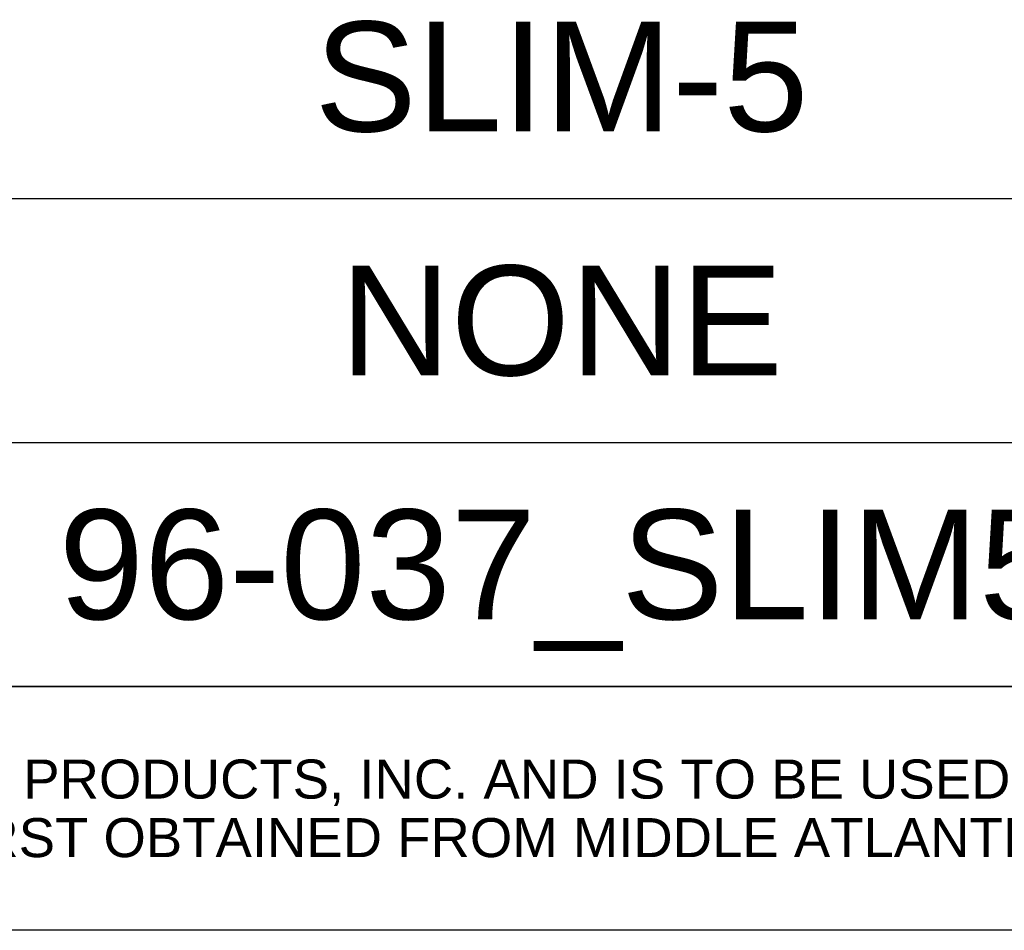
# Model space of a CAD drawing. Header units: inches. Extents: x 5 to 265, y 5 to 171.
# Tile 23 of 27: x 237 to 250, y 5 to 17. Entities that reach past the tile are written whole.
import ezdxf
from ezdxf.enums import TextEntityAlignment as Align

# ---------------------------------------------------------------- set-up
doc = ezdxf.new("R2010")
doc.units = ezdxf.units.IN
doc.header["$LTSCALE"] = 14.96
doc.header["$MEASUREMENT"] = 0
doc.layers.get('0').update_dxf_attribs({"linetype": 'CONTINUOUS'})
doc.layers.add('09_ALL_DETAIL_ITEMS', color=7, linetype='CONTINUOUS')
doc.styles.get("Standard").update_dxf_attribs({"font": 'arial.ttf'})

msp = doc.modelspace()

# ---------------------------------------------------------------- linework, layer by layer
at = {"color": 7, "linetype": 'Continuous'}
for p, q in [((224, 14.4), (264, 14.4)), ((224, 11.2), (264, 11.2)), ((264, 8), (4.8, 8)), ((264, 8), (181.344, 8)), ((224, 8), (264, 8)), ((264, 4.8), (181.344, 4.8))]:
    msp.add_line(p, q, dxfattribs=at)

# ---------------------------------------------------------------- texts
at = {"layer": '09_ALL_DETAIL_ITEMS', "color": 7, "linetype": 'Continuous'}
for s, height, p in [('SLIM-5', 1.44, (244, 15.28)), ('NONE', 1.44, (244, 12.08)), ('96-037_SLIM5', 1.44, (244, 8.88)), ('THIS DRAWING CONTAINS TRADE INFORMATION DEEMED TO BE CONFIDENTIAL AND PROPRIETARY PROPERTY OF MIDDLE ATLANTIC PRODUCTS, INC. AND IS TO BE USED ONLY FOR THE ', 0.512, (222.672, 6.528)), ('PURPOSES FOR WHICH IT IS SUBMITTED AND FURTHER SHALL NOT BE COPIED IN WHOLE OR PART WITHOUT WRITTEN PERMISSION FIRST OBTAINED FROM MIDDLE ATLANTIC PRODUCTS, INC.', 0.512, (222.672, 5.76))]:
    msp.add_text(s, height=height, dxfattribs=at).set_placement(p, align=Align.CENTER)

doc.saveas('drawing.dxf')
